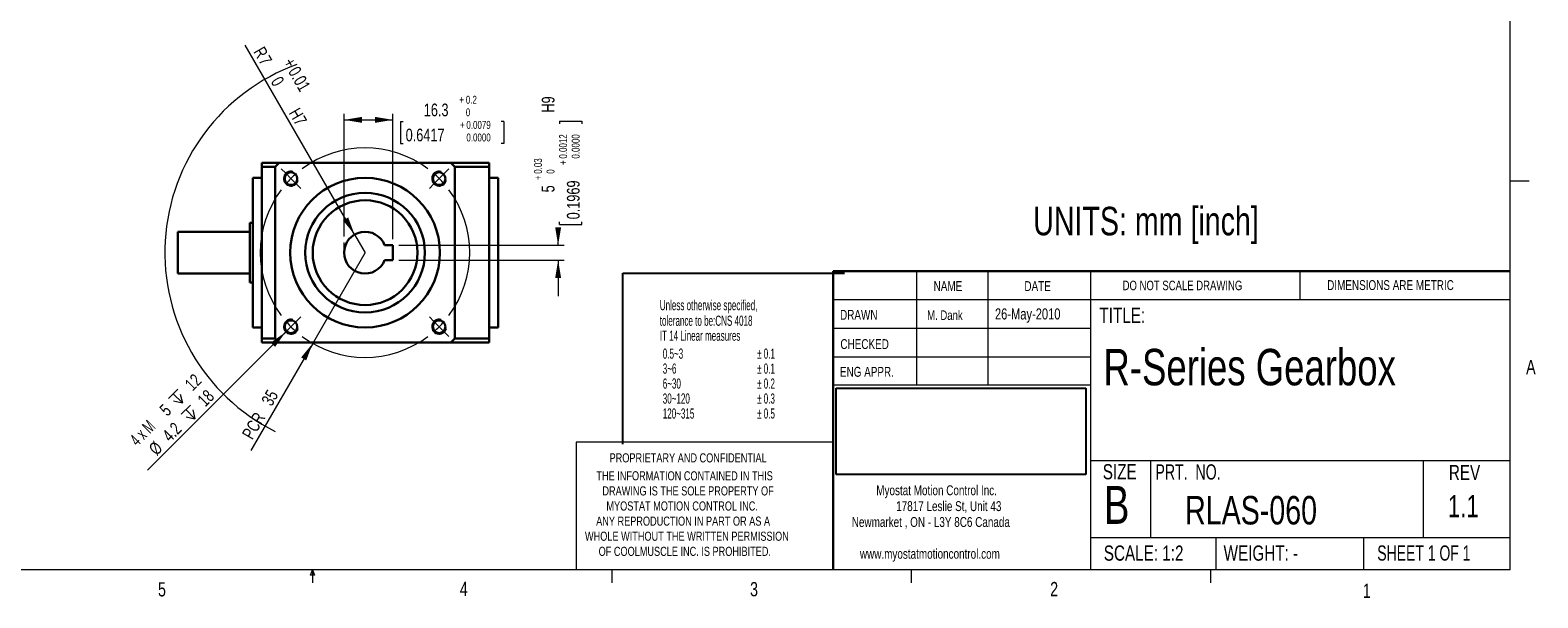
# Model space of a CAD drawing. Header units: millimetres. Extents: x 11 to 421, y 5 to 275.
# Tile 3 of 5: x 169 to 421, y 5 to 100. Entities that reach past the tile are written whole.
import ezdxf

# ---------------------------------------------------------------- set-up
doc = ezdxf.new("R2010")
doc.units = ezdxf.units.MM
doc.layers.add('FORMAT', color=7, linetype='Continuous')
doc.styles.add('SLDTEXTSTYLE0', font='TXT', dxfattribs={"width": 0.75})
doc.styles.add('SLDTEXTSTYLE1', font='TXT', dxfattribs={"width": 0.694444})
doc.styles.add('SLDTEXTSTYLE2', font='TXT', dxfattribs={"width": 0.6875})
doc.styles.add('SLDTEXTSTYLE3', font='TXT', dxfattribs={"width": 0.592105})
doc.styles.add('SLDTEXTSTYLE4', font='TXT', dxfattribs={"width": 0.65})
doc.dimstyles.new('SLDDIMSTYLE0', dxfattribs={"dimtxt": 2.116667, "dimasz": 3, "dimexe": 0, "dimexo": 0.0625, "dimgap": 0.529167, "dimtad": 2, "dimlfac": 2, "dimrnd": 1e-09, "dimzin": 12, "dimdsep": 46, "dimtxsty": 'SLDTEXTSTYLE0', "dimsah": 1, "dimcen": 0.09, "dimadec": 0, "dimazin": 0, "dimtfac": 1, "dimtmove": 0, "dimatfit": 3, "dimfxl": 1, "dimtolj": 1, "dimtzin": 12, "dimarcsym": 0})
doc.dimstyles.new('SLDDIMSTYLE1', dxfattribs={"dimtxt": 2.116667, "dimasz": 3, "dimexe": 0, "dimexo": 0.0625, "dimgap": 0.529167, "dimtad": 2, "dimlfac": 2, "dimrnd": 1e-09, "dimzin": 12, "dimdsep": 46, "dimtxsty": 'SLDTEXTSTYLE0', "dimsah": 1, "dimcen": 0.09, "dimadec": 0, "dimazin": 0, "dimtfac": 1, "dimtofl": 0, "dimtmove": 0, "dimatfit": 3, "dimfxl": 1, "dimtolj": 1, "dimtzin": 12, "dimarcsym": 0})
doc.dimstyles.new('SLDDIMSTYLE10', dxfattribs={"dimtxt": 2.116667, "dimasz": 3, "dimexe": 0, "dimexo": 0.0625, "dimgap": 0.529167, "dimtad": 0, "dimlfac": 2, "dimrnd": 1e-09, "dimzin": 12, "dimdsep": 46, "dimtxsty": 'SLDTEXTSTYLE0', "dimsah": 1, "dimcen": 0.09, "dimadec": 0, "dimazin": 0, "dimtol": 1, "dimtp": 0.03, "dimtfac": 1, "dimtofl": 0, "dimtmove": 0, "dimatfit": 3, "dimfxl": 1, "dimtolj": 1, "dimtzin": 0, "dimarcsym": 0})
doc.dimstyles.new('SLDDIMSTYLE11', dxfattribs={"dimtxt": 2.116667, "dimasz": 3, "dimexe": 0, "dimexo": 0.0625, "dimgap": 0.529167, "dimtad": 2, "dimlfac": 2, "dimrnd": 1e-09, "dimzin": 12, "dimdsep": 46, "dimtxsty": 'SLDTEXTSTYLE0', "dimsah": 1, "dimcen": 0.09, "dimadec": 0, "dimazin": 0, "dimtol": 1, "dimtp": 0.01, "dimtfac": 1, "dimtofl": 0, "dimtmove": 0, "dimatfit": 3, "dimfxl": 1, "dimtolj": 1, "dimarcsym": 0})
doc.dimstyles.new('SLDDIMSTYLE9', dxfattribs={"dimtxt": 2.116667, "dimasz": 3, "dimexe": 0, "dimexo": 0.0625, "dimgap": 0.529167, "dimtad": 0, "dimdec": 1, "dimlfac": 2, "dimrnd": 1e-09, "dimzin": 12, "dimdsep": 46, "dimtxsty": 'SLDTEXTSTYLE0', "dimsah": 1, "dimcen": 0.09, "dimadec": 0, "dimazin": 0, "dimtol": 1, "dimtp": 0.2, "dimtfac": 0.625, "dimtdec": 1, "dimtofl": 0, "dimtmove": 0, "dimatfit": 3, "dimfxl": 1, "dimtolj": 1, "dimtzin": 0, "dimarcsym": 0})
picture_1 = doc.add_image_def('image1.bmp', size_in_pixel=(895, 310))

# ---------------------------------------------------------------- blocks, each defined once
blk = doc.blocks.new('SW_NOTE_1')
at = {"color": 0, "linetype": 'Continuous', "lineweight": 0, "char_height": 1.651, "attachment_point": 1, "style": 'SLDTEXTSTYLE0'}
for s, insert in [('Myostat Motion Control Inc.', (0, 2.13)), ('17817 Leslie St, Unit 43', (3.32, -0.52)), ('Newmarket , ON - L3Y 8C6 Canada', (-4.09, -3.17)), ('www.myostatmotioncontrol.com', (-2.73, -8.48))]:
    blk.add_mtext(s, dxfattribs=dict(at, insert=insert))
blk = doc.blocks.new('SW_NOTE_2')
at = {"color": 0, "linetype": 'Continuous', "lineweight": 0, "char_height": 1.524, "attachment_point": 1, "style": 'SLDTEXTSTYLE0'}
for s, insert in [('THE INFORMATION CONTAINED IN THIS', (0, 1.96)), ('DRAWING IS THE SOLE PROPERTY OF', (1, -0.56)), ('MYOSTAT MOTION CONTROL INC. ', (1.67, -3.08)), ('ANY REPRODUCTION IN PART OR AS A', (-0.04, -5.61)), ('WHOLE WITHOUT THE WRITTEN PERMISSION', (-1.91, -8.13)), ('OF COOLMUSCLE INC. IS PROHIBITED.', (0.37, -10.66))]:
    blk.add_mtext(s, dxfattribs=dict(at, insert=insert))
blk = doc.blocks.new('*D47')
at = {"color": 7, "linetype": 'Continuous', "lineweight": 0}
for p, q in [((221.21, 65.62), (221.21, 86.13)), ((229.36, 65.19), (229.36, 86.13)), ((221.21, 85.13), (229.36, 85.13)), ((230.63, 84.87), (230.63, 81.18)), ((230.63, 84.87), (231.06, 84.87)), ((247.87, 84.87), (247.44, 84.87)), ((247.87, 84.87), (247.87, 81.18)), ((230.63, 81.18), (231.06, 81.18)), ((247.87, 81.18), (247.44, 81.18))]:
    blk.add_line(p, q, dxfattribs=at)
for points in [[(221.21, 85.13), (224.21, 84.63), (224.21, 85.63)], [(229.36, 85.13), (226.36, 85.63), (226.36, 84.63)]]:
    blk.add_solid(points, dxfattribs=at)
at = {"color": 7, "linetype": 'Continuous', "lineweight": 0, "attachment_point": 1, "style": 'SLDTEXTSTYLE0'}
for s, insert, char_height in [('+', (240.47, 89.15), 1.32), ('0.2', (241.54, 89.15), 1.323), ('16.3', (234.52, 87.85), 2.117), ('0', (241.54, 87.05), 1.32), ('0.6417', (231.49, 83.66), 2.117), ('+', (240.57, 84.95), 1.32), ('0.0079', (241.64, 84.95), 1.323), ('0.0000', (241.64, 82.85), 1.323)]:
    blk.add_mtext(s, dxfattribs=dict(at, insert=insert, char_height=char_height))
blk = doc.blocks.new('*D48')
at = {"color": 7, "linetype": 'Continuous', "lineweight": 0}
for q in [(224.71, 62.94), (205.62, 29.88)]:
    blk.add_line((215.96, 47.79), q, dxfattribs=at)
blk.add_arc((224.71, 62.94), 33.44, 109.9681, 243.2705, dxfattribs=at)
blk.add_solid([(215.96, 47.79), (214.03, 45.44), (214.89, 44.94)], dxfattribs=at)
at = {"color": 7, "linetype": 'Continuous', "lineweight": 0, "char_height": 2.117, "attachment_point": 1, "rotation": 60, "style": 'SLDTEXTSTYLE0'}
for s, insert in [('35', (207.28, 38.21)), ('PCR ', (204.05, 32.62))]:
    blk.add_mtext(s, dxfattribs=dict(at, insert=insert))
blk = doc.blocks.new('SW_SYMBOL_HOLE_DEPTH')
at = {"color": 0, "linetype": 'Continuous', "lineweight": 0}
for p, q in [((0, 875), (800, 875)), ((100, 555), (400, 75)), ((400, 875), (400, 75)), ((700, 555), (400, 75))]:
    blk.add_line(p, q, dxfattribs=at)
blk = doc.blocks.new('*D49')
at = {"color": 7, "linetype": 'Continuous', "lineweight": 0}
for q in [(213.22, 51.45), (188.35, 26.58)]:
    blk.add_line((211.45, 49.69), q, dxfattribs=at)
blk.add_solid([(211.45, 49.69), (208.98, 47.92), (209.69, 47.21)], dxfattribs=at)
at = {"color": 7, "linetype": 'Continuous', "lineweight": 0, "xscale": 0.0027037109, "yscale": 0.0027037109, "zscale": 0.0027037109, "rotation": 45.0000000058}
for p in [(193.57, 36.92), (195.68, 34.28)]:
    blk.add_blockref('SW_SYMBOL_HOLE_DEPTH', p, dxfattribs=at)
at = {"color": 7, "linetype": 'Continuous', "lineweight": 0, "attachment_point": 1, "rotation": 45}
for s, insert, char_height, style in [(' 12', (193.99, 40.79), 2.117, 'SLDTEXTSTYLE0'), (' 18', (196.1, 38.15), 2.117, 'SLDTEXTSTYLE0'), ('5', (190.19, 36.99), 2.12, 'SLDTEXTSTYLE0'), ('4 x M', (185.19, 31.99), 2.117, 'SLDTEXTSTYLE4'), ('4.2 ', (190.64, 32.69), 2.117, 'SLDTEXTSTYLE0'), ('%%c', (188.39, 30.43), 2.117, 'SLDTEXTSTYLE0')]:
    blk.add_mtext(s, dxfattribs=dict(at, insert=insert, char_height=char_height, style=style))
blk = doc.blocks.new('*D50')
at = {"color": 7, "linetype": 'Continuous', "lineweight": 0}
for p, q in [((257.21, 84.89), (260.91, 84.89)), ((257.21, 84.89), (257.21, 84.46)), ((260.91, 84.89), (260.91, 84.46)), ((257.21, 67.66), (257.21, 68.08)), ((260.91, 67.66), (260.91, 68.08)), ((257.21, 67.66), (260.91, 67.66)), ((230.36, 64.19), (257.96, 64.19)), ((256.96, 64.19), (256.96, 64.78)), ((230.36, 61.69), (257.96, 61.69)), ((256.96, 61.69), (256.96, 55.69))]:
    blk.add_line(p, q, dxfattribs=at)
for points in [[(256.96, 64.19), (257.46, 67.19), (256.46, 67.19)], [(256.96, 61.69), (256.46, 58.69), (257.46, 58.69)]]:
    blk.add_solid(points, dxfattribs=at)
at = {"color": 7, "linetype": 'Continuous', "lineweight": 0, "attachment_point": 1, "rotation": 90, "style": 'SLDTEXTSTYLE0'}
for s, insert, char_height in [(' H9', (254.23, 85.75), 2.117), ('0.0012', (257.13, 78.66), 1.323), ('0.0000', (259.23, 78.66), 1.323), ('0.03', (252.93, 76.12), 1.323), ('+', (257.13, 77.6), 1.32), ('+', (252.93, 75.06), 1.32), ('0', (255.03, 76.12), 1.32), ('0.1969', (258.43, 68.51), 2.117), ('5', (254.23, 73.01), 2.12)]:
    blk.add_mtext(s, dxfattribs=dict(at, insert=insert, char_height=char_height))
blk = doc.blocks.new('*D51')
at = {"color": 7, "linetype": 'Continuous', "lineweight": 0}
for q in [(204.7, 97.61), (224.71, 62.94)]:
    blk.add_line((222.96, 65.97), q, dxfattribs=at)
blk.add_solid([(222.96, 65.97), (221.89, 68.82), (221.03, 68.32)], dxfattribs=at)
at = {"color": 7, "linetype": 'Continuous', "lineweight": 0, "attachment_point": 1, "rotation": 300, "style": 'SLDTEXTSTYLE0'}
for s, insert, char_height in [('R', (207.84, 97.58), 2.12), ('7', (208.69, 96.1), 2.12), ('+', (212.78, 95.76), 2.12), ('0.01', (213.63, 94.28), 2.117), ('0', (210.72, 92.6), 2.12), (' H7', (213.45, 87.86), 2.117)]:
    blk.add_mtext(s, dxfattribs=dict(at, insert=insert, char_height=char_height))
blk = doc.blocks.new('SW_CENTERMARKSYMBOL_13')
at = {"color": 0, "linetype": 'Continuous', "lineweight": 0}
for p, q in [((-0.88, 0.88), (-1.63, 1.63)), ((0, 0), (-0.88, 0.88)), ((0, 0), (0.88, -0.88)), ((24.75, 0), (23.86, -0.88)), ((24.75, 0), (25.63, 0.88)), ((25.63, 0.88), (26.38, 1.63)), ((0.88, -0.88), (1.63, -1.63)), ((23.86, -0.88), (23.12, -1.63)), ((0, -24.75), (-0.88, -25.63)), ((0, -24.75), (0.88, -23.86)), ((0.88, -23.86), (1.63, -23.12)), ((23.86, -23.86), (23.12, -23.12)), ((24.75, -24.75), (23.86, -23.86)), ((24.75, -24.75), (25.63, -25.63)), ((-0.88, -25.63), (-1.63, -26.38)), ((25.63, -25.63), (26.38, -26.38))]:
    blk.add_line(p, q, dxfattribs=at)
for start, end in [(53.1851, 126.8149), (130.9074, 135), (45, 49.0926), (143.1851, 216.8149), (135, 139.0926), (40.9074, 45), (323.1851, 36.8149), (220.9074, 225), (225, 229.0926), (310.9074, 315), (315, 319.0926), (233.1851, 306.8149)]:
    blk.add_arc((12.37, -12.37), 17.5, start, end, dxfattribs=at)

msp = doc.modelspace()

# ---------------------------------------------------------------- linework, layer by layer
at = {"color": 7, "linetype": 'Continuous', "lineweight": 0}
for p, q in [((415.9568, 9.9587), (415.9568, 270.3087)), ((415.9568, 74.9374), (419.1318, 74.9374)), ((221.2115, 62.9436), (221.2115, 64.6249)), ((316.8169, 59.8531), (316.8169, 40.8031)), ((328.7175, 59.8531), (328.7175, 40.8031)), ((345.8853, 59.8531), (345.8853, 9.9587)), ((380.921, 55.0906), (380.921, 59.8531)), ((302.9194, 55.0906), (415.9568, 55.0906)), ((302.9194, 50.3281), (345.8853, 50.3281)), ((302.9194, 45.5656), (345.8853, 45.5656)), ((345.8853, 40.8031), (302.9194, 40.8031)), ((259.9535, 31.2781), (259.9535, 9.9587)), ((302.9194, 31.2781), (259.9535, 31.2781)), ((345.8853, 28.2432), (415.9568, 28.2432)), ((355.9321, 28.2432), (355.9321, 15.366)), ((401.4296, 28.2432), (401.4296, 15.366)), ((345.8853, 15.366), (415.9568, 15.366)), ((366.793, 15.366), (366.793, 9.9587)), ((391.4795, 15.366), (391.4795, 9.9587)), ((415.9568, 9.9587), (15.9068, 9.9587)), ((215.5889, 9.0805), (215.9254, 9.9587)), ((216.2443, 9.0805), (215.5889, 9.0805)), ((215.9254, 9.9587), (215.9254, 7.8048)), ((215.9254, 9.9587), (216.2443, 9.0805)), ((265.9317, 9.9587), (265.9317, 7.8048)), ((315.9379, 9.9587), (315.9379, 7.8048)), ((365.9442, 9.9587), (365.9442, 7.8048))]:
    msp.add_line(p, q, dxfattribs=at)
at = {"color": 7, "linetype": 'Continuous', "lineweight": 30}
for p, q in [((207.4615, 77.9436), (210.3741, 77.9436)), ((207.4615, 77.2811), (207.4615, 77.9436)), ((207.4615, 77.2811), (209.7115, 77.2811)), ((207.4615, 48.6062), (207.4615, 77.2811)), ((209.7115, 77.2811), (209.7115, 48.6062)), ((239.049, 77.9436), (210.3741, 77.9436)), ((239.049, 77.9436), (245.4615, 77.9436)), ((239.7115, 77.2811), (245.4615, 77.2811)), ((239.7115, 48.6062), (239.7115, 77.2811)), ((245.4615, 77.2811), (245.4615, 77.9436)), ((245.4615, 48.6062), (245.4615, 77.2811)), ((205.9615, 50.4436), (205.9615, 75.4436)), ((246.9615, 75.4436), (246.9615, 50.4436)), ((193.4615, 66.4436), (193.4615, 59.4436)), ((205.4615, 67.9436), (205.4615, 57.9436)), ((227.9807, 64.1936), (229.3615, 64.1936)), ((229.3615, 64.1936), (229.3615, 61.6936)), ((229.3615, 61.6936), (227.9807, 61.6936)), ((302.9194, 59.8531), (415.9568, 59.8531)), ((302.9194, 59.8531), (302.9194, 9.9587)), ((207.4615, 48.6062), (209.7115, 48.6062)), ((207.4615, 47.9436), (207.4615, 48.6062)), ((207.4615, 47.9436), (210.3741, 47.9436)), ((210.3741, 47.9436), (239.049, 47.9436)), ((239.049, 47.9436), (245.4615, 47.9436)), ((239.7115, 48.6062), (245.4615, 48.6062)), ((245.4615, 47.9436), (245.4615, 48.6062))]:
    msp.add_line(p, q, dxfattribs=at)
for centre, radius in [((212.3372, 75.318), 1.05), ((237.0859, 75.318), 1.05), ((224.7115, 62.9436), 12.5), ((224.7115, 62.9436), 10), ((224.7115, 62.9436), 8.75), ((212.3372, 50.5693), 1.05), ((237.0859, 50.5693), 1.05)]:
    msp.add_circle(centre, radius, dxfattribs=at)
for radius, start, end in [(20.75, 133.706268, 136.293732), (20.75, 43.706268, 46.293732), (3.5, 20.924832, 339.075168), (20.75, 223.706268, 226.293732), (20.75, 313.706268, 316.293732)]:
    msp.add_arc((224.7115, 62.9436), radius, start, end, dxfattribs=at)
at = {"color": 7, "linetype": 'Continuous', "lineweight": 0}
for centre in [(212.3372, 75.318), (237.0859, 75.318), (212.3372, 50.5693), (237.0859, 50.5693)]:
    msp.add_arc(centre, 1.25, 75, 345, dxfattribs=at)
at = {"color": 7, "linetype": 'Continuous', "lineweight": 30}
for points in [[(207.4615, 75.4436), (205.9615, 75.4436)], [(246.9615, 75.4436), (245.4615, 75.4436)], [(205.4615, 66.4436), (193.4615, 66.4436)], [(205.9615, 67.9436), (205.4615, 67.9436)], [(193.4615, 59.4436), (205.4615, 59.4436)], [(205.4615, 57.9436), (205.9615, 57.9436)], [(205.9615, 50.4436), (207.4615, 50.4436)], [(245.4615, 50.4436), (246.9615, 50.4436)]]:
    msp.add_open_spline(points, degree=1, dxfattribs=at)
at = {"layer": 'FORMAT'}
for p, q in [((267.7885, 30.9464), (267.7885, 59.5214)), ((267.7885, 59.5214), (304.7762, 59.5214))]:
    msp.add_line(p, q, dxfattribs=at)

# ---------------------------------------------------------------- block references
at = {"color": 7, "linetype": 'Continuous', "lineweight": 0}
for name, p in [('SW_CENTERMARKSYMBOL_13', (212.3372, 75.318)), ('SW_NOTE_2', (263.3542, 24.4643)), ('SW_NOTE_1', (310.1009, 21.9408))]:
    msp.add_blockref(name, p, dxfattribs=at)

# ---------------------------------------------------------------- texts
at = {"color": 7, "linetype": 'Continuous', "lineweight": 0, "attachment_point": 1}
for s, insert, char_height, style in [('UNITS: mm [inch]', (336.3162, 70.6044), 4.7625, 'SLDTEXTSTYLE0'), ('NAME', (319.6806, 58.1816), 1.651, 'SLDTEXTSTYLE0'), ('DATE', (334.8453, 58.1816), 1.651, 'SLDTEXTSTYLE0'), ('DO NOT SCALE DRAWING', (351.2507, 58.2586), 1.5875, 'SLDTEXTSTYLE0'), ('DIMENSIONS ARE METRIC', (385.4163, 58.3493), 1.651, 'SLDTEXTSTYLE0'), ('Unless otherwise specified,', (273.9381, 55.0231), 1.7, 'SLDTEXTSTYLE3'), ('DRAWN', (304.0533, 53.3814), 1.651, 'SLDTEXTSTYLE0'), ('M. Dank', (318.6028, 53.2907), 1.5875, 'SLDTEXTSTYLE0'), ('26-May-2010', (329.9241, 53.6327), 1.852083, 'SLDTEXTSTYLE0'), ('TITLE:', (347.3752, 53.7549), 2.54, 'SLDTEXTSTYLE0'), ('tolerance to be:CNS 4018 ', (273.9381, 52.4247), 1.7, 'SLDTEXTSTYLE3'), ('IT 14 Linear measures', (273.9381, 49.9247), 1.7, 'SLDTEXTSTYLE3'), ('CHECKED', (304.1075, 48.4955), 1.651, 'SLDTEXTSTYLE0'), ('0.5~3', (274.4381, 46.9247), 1.7, 'SLDTEXTSTYLE3'), ('± 0.1', (290.1881, 46.9247), 1.7, 'SLDTEXTSTYLE3'), ('R-Series Gearbox', (348.0496, 46.8644), 6.085417, 'SLDTEXTSTYLE0'), ('3~6', (274.4381, 44.4247), 1.7, 'SLDTEXTSTYLE3'), ('± 0.1', (290.1881, 44.4247), 1.7, 'SLDTEXTSTYLE3'), ('ENG APPR.', (304.034, 43.8595), 1.651, 'SLDTEXTSTYLE0'), ('A', (418.6449, 45.0247), 2.3813, 'SLDTEXTSTYLE0'), ('6~30', (274.4381, 41.9247), 1.7, 'SLDTEXTSTYLE3'), ('± 0.2', (290.1881, 41.9247), 1.7, 'SLDTEXTSTYLE3'), ('30~120', (274.4381, 39.4247), 1.7, 'SLDTEXTSTYLE3'), ('± 0.3', (290.1881, 39.4247), 1.7, 'SLDTEXTSTYLE3'), ('120~315', (274.4381, 36.9247), 1.7, 'SLDTEXTSTYLE3'), ('± 0.5', (290.1881, 36.9247), 1.7, 'SLDTEXTSTYLE3'), ('PROPRIETARY AND CONFIDENTIAL', (265.5535, 29.4237), 1.524, 'SLDTEXTSTYLE0'), ('SIZE', (347.9364, 27.6167), 2.54, 'SLDTEXTSTYLE0'), ('PRT.  NO.', (356.7375, 27.5812), 2.54, 'SLDTEXTSTYLE1'), ('REV', (405.7417, 27.4819), 2.54, 'SLDTEXTSTYLE0'), ('B', (348.1368, 23.983), 6.35, 'SLDTEXTSTYLE0'), ('RLAS-060', (361.687, 22.2982), 4.7625, 'SLDTEXTSTYLE0'), ('1.1', (405.5772, 22.4454), 3.70417, 'SLDTEXTSTYLE0'), ('SCALE: 1:2', (348.1054, 14.0233), 2.54, 'SLDTEXTSTYLE0'), ('WEIGHT: -', (368.1188, 14.0233), 2.54, 'SLDTEXTSTYLE0'), ('SHEET 1 OF 1', (393.7877, 14.0316), 2.54, 'SLDTEXTSTYLE2'), ('5', (190.1219, 7.8889), 2.3813, 'SLDTEXTSTYLE0'), ('4', (240.5412, 7.9686), 2.3813, 'SLDTEXTSTYLE0'), ('3', (289.0208, 7.9151), 2.3813, 'SLDTEXTSTYLE0'), ('2', (339.1483, 7.936), 2.3813, 'SLDTEXTSTYLE0'), ('1', (391.3712, 7.6548), 2.3813, 'SLDTEXTSTYLE0')]:
    msp.add_mtext(s, dxfattribs=dict(at, insert=insert, char_height=char_height, style=style))

# ---------------------------------------------------------------- dimensions: what is measured, and where the dimension line sits
at = {"color": 7, "linetype": 'Continuous', "lineweight": 0}
for mpoint, text, dimstyle, picture, middle in [((222.9615, 65.9747), '<> H7', 'SLDDIMSTYLE11', '*D51', (209.2779, 89.6754)), ((215.9615, 47.7882), 'PCR <>', 'SLDDIMSTYLE1', '*D48', (208.7882, 35.3636))]:
    dim = msp.add_radius_dim(center=(224.7115, 62.9436), mpoint=mpoint, text=text, dimstyle=dimstyle, dxfattribs=at)
    dim.commit()
    dim.dimension.update_dxf_attribs({"geometry": picture, "text_midpoint": middle, "dimtype": 164})
dim = msp.add_linear_dim(base=(229.3615, 85.1262), p1=(221.2115, 64.6249), p2=(229.3615, 64.1936), dimstyle='SLDDIMSTYLE9', dxfattribs=at)
dim.commit()
dim.dimension.update_dxf_attribs({"geometry": '*D47', "text_midpoint": (239.2478, 85.1262), "dimtype": 160})
dim = msp.add_linear_dim(base=(256.9615, 61.6936), p1=(229.3615, 64.1936), p2=(229.3615, 61.6936), angle=90, text='<> H9', dimstyle='SLDDIMSTYLE10', dxfattribs=at)
dim.commit()
dim.dimension.update_dxf_attribs({"geometry": '*D50', "text_midpoint": (256.9615, 78.4096), "dimtype": 160})
dim = msp.add_diameter_dim_2p(p1=(213.221, 51.4531), p2=(211.4533, 49.6854), text='4 x M<> {\\fGDT;x} 12\\P%%c4.2 {\\fGDT;x} 18', dimstyle='SLDDIMSTYLE0', override={"dimpost": '<>'}, dxfattribs=at)
dim.commit()
dim.dimension.update_dxf_attribs({"geometry": '*D49', "text_midpoint": (195.0892, 33.3213), "dimtype": 163})

# ---------------------------------------------------------------- pictures from other files: only their frames are drawn
image = msp.add_image(picture_1, insert=(303.408, 25.856), size_in_units=(41.6841, 14.4381))
image.dxf.flags = 7

doc.saveas('drawing.dxf')
